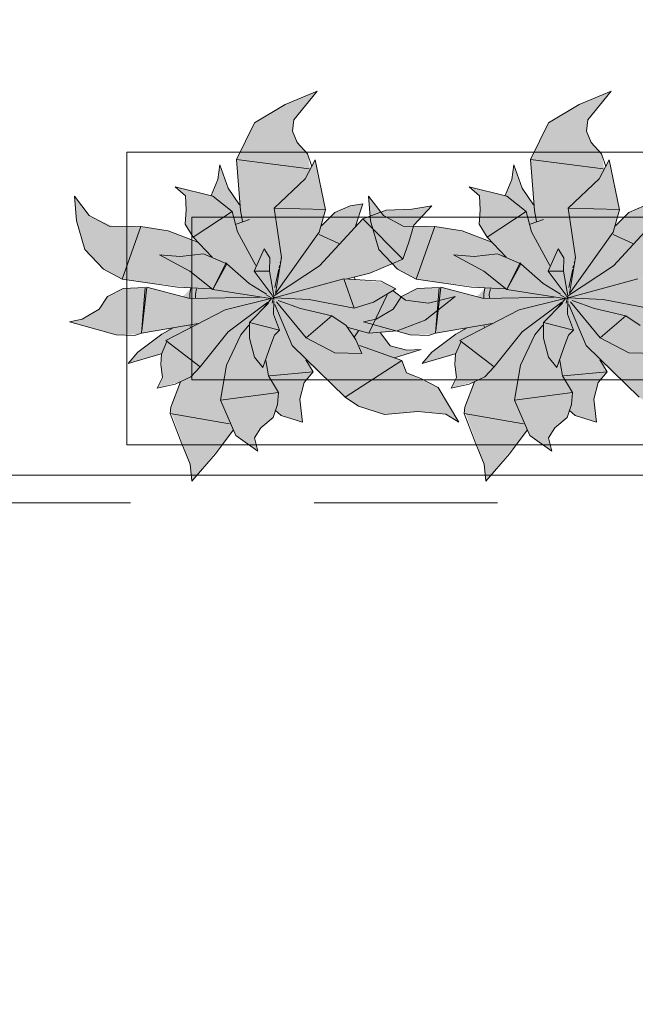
# Model space of a CAD drawing. Header units: millimetres. Extents: x -14761 to 157739, y -22400 to 107990.
# Tile 93 of 190: x 54457 to 55403, y 44187 to 45700. Entities that reach past the tile are written whole.
import ezdxf

# ---------------------------------------------------------------- set-up
doc = ezdxf.new("R2010")
doc.units = ezdxf.units.MM
doc.header["$MEASUREMENT"] = 0
doc.linetypes.add('Штриховая', pattern=[564.444447, 282.222223, -282.222223])
for name, color, linetype in [('Интерьер - Мебель', 7, 'Continuous'), ('Элемент Модели - Зона', 7, 'Continuous'), ('Элемент Модели - Оси', 7, 'Continuous')]:
    doc.layers.add(name, color=color, linetype=linetype)

msp = doc.modelspace()

# ---------------------------------------------------------------- hatches: boundary and pattern name
at = {"layer": 'Интерьер - Мебель', "linetype": 'Continuous', "lineweight": 0, "true_color": 0xffffff}
for points in [[(54914.2, 45590), (54864.7, 45569.7), (54817.7, 45541.5), (54790.1, 45484.9), (54794.7, 45415.7), (54778.5, 45439.8), (54764.6, 45477), (54761.4, 45454.6), (54751.3, 45429.9), (54695.8, 45443), (54711.9, 45429.5), (54711.7, 45392.5), (54711.2, 45385.9), (54723.6, 45365.6), (54730.5, 45357.9), (54683.9, 45375.6), (54648.5, 45381.3), (54600, 45382.5), (54563.8, 45399), (54540.9, 45429), (54544.2, 45391.1), (54557, 45346.8), (54585.8, 45316.7), (54614.4, 45301.2), (54719.8, 45287.6), (54707.8, 45274.3), (54652.3, 45288.8), (54616, 45287), (54591.9, 45274.6), (54579, 45254.9), (54552.9, 45239.7), (54533.6, 45235.5), (54604.9, 45215.8), (54638.6, 45216.4), (54687.5, 45225.7), (54642.7, 45192.3), (54623.5, 45171.5), (54674.9, 45186.2), (54675, 45160.3), (54676.1, 45150.2), (54668, 45134), (54703.8, 45143.6), (54688.5, 45099.8), (54718.8, 45016.9), (54721.2, 44990.9), (54785.2, 45069.3), (54788.8, 45060.9), (54823, 45036.9), (54817.9, 45057.5), (54827.7, 45072.9), (54846.2, 45088.9), (54849.7, 45098.7), (54858.6, 45091.6), (54891.3, 45081.7), (54887.3, 45117.1), (54893.9, 45142.6), (54907.9, 45158.9), (54897.7, 45175.1), (54957.2, 45120), (54977.8, 45106.3), (55017.5, 45093.1), (55069, 45098.1), (55111.6, 45094), (55131.9, 45081.4), (55100, 45135), (55051.5, 45157.2), (55044, 45176.1), (55033, 45180.4), (55073.9, 45193.3), (55052.1, 45192.3), (55026.4, 45198.8), (55011.3, 45218.7), (55036.8, 45221.6), (55080.2, 45238.1), (55126, 45274.5), (55085, 45264.5), (55049.6, 45269), (55031.1, 45283.1), (55035.2, 45286.4), (55017.2, 45295.8), (54960.2, 45301.5), (54995, 45310.4), (55045.6, 45332.1), (55062.9, 45384.1), (55090.2, 45414.1), (55059.4, 45408.7), (55020, 45407.5), (54984.5, 45393.9), (54972.6, 45381.3), (54984.5, 45416.8), (54964.8, 45413.8), (54941.4, 45403.9), (54920.5, 45383.3), (54926.8, 45408), (54911.2, 45484.4), (54903.3, 45470), (54899.3, 45493.9), (54891.4, 45502.5), (54881.3, 45516.6), (54876.3, 45528.8), (54878.2, 45546.1)], [(55366.1, 45590), (55316.6, 45569.7), (55269.6, 45541.5), (55242, 45484.9), (55246.6, 45415.7), (55230.4, 45439.8), (55216.5, 45477), (55213.3, 45454.6), (55203.2, 45429.9), (55147.7, 45443), (55163.8, 45429.5), (55163.6, 45392.5), (55163.1, 45385.9), (55175.5, 45365.6), (55182.4, 45357.9), (55135.8, 45375.6), (55100.4, 45381.3), (55051.9, 45382.5), (55015.8, 45399), (54992.8, 45429), (54996.1, 45391.1), (55008.9, 45346.8), (55037.7, 45316.7), (55066.3, 45301.2), (55171.7, 45287.6), (55159.7, 45274.3), (55104.2, 45288.8), (55067.9, 45287), (55043.8, 45274.6), (55030.9, 45254.9), (55004.8, 45239.7), (54985.5, 45235.5), (55056.8, 45215.8), (55090.5, 45216.4), (55139.4, 45225.7), (55094.6, 45192.3), (55075.4, 45171.5), (55126.8, 45186.2), (55127, 45160.3), (55128, 45150.2), (55119.9, 45134), (55155.7, 45143.6), (55140.4, 45099.8), (55170.7, 45016.9), (55173.1, 44990.9), (55237.1, 45069.3), (55240.7, 45060.9), (55274.9, 45036.9), (55269.8, 45057.5), (55279.6, 45072.9), (55298.1, 45088.9), (55301.6, 45098.7), (55310.5, 45091.6), (55343.2, 45081.7), (55339.2, 45117.1), (55345.8, 45142.6), (55359.8, 45158.9), (55349.6, 45175.1), (55409.1, 45120), (55429.7, 45106.3), (55469.4, 45093.1), (55520.9, 45098.1), (55563.5, 45094), (55583.8, 45081.4), (55551.9, 45135), (55503.4, 45157.2), (55495.9, 45176.1), (55484.9, 45180.4), (55525.8, 45193.3), (55504, 45192.3), (55478.3, 45198.8), (55463.2, 45218.7), (55488.7, 45221.6), (55532.1, 45238.1), (55578, 45274.5), (55536.9, 45264.5), (55501.5, 45269), (55483, 45283.1), (55487.1, 45286.4), (55469.1, 45295.8), (55412.1, 45301.5), (55446.9, 45310.4), (55497.5, 45332.1), (55514.8, 45384.1), (55542.1, 45414.1), (55511.3, 45408.7), (55471.9, 45407.5), (55436.4, 45393.9), (55424.5, 45381.3), (55436.4, 45416.8), (55416.7, 45413.8), (55393.3, 45403.9), (55372.4, 45383.3), (55378.8, 45408), (55363.1, 45484.4), (55355.2, 45470), (55351.2, 45493.9), (55343.3, 45502.5), (55333.2, 45516.6), (55328.2, 45528.8), (55330.1, 45546.1)]]:
    msp.add_hatch(color=7, dxfattribs=at).paths.add_polyline_path(points)

# ---------------------------------------------------------------- linework, layer by layer
at = {"layer": 'Интерьер - Мебель', "color": 7, "linetype": 'Continuous', "lineweight": 15}
for p, q in [((54914.2, 45590), (54864.7, 45569.7)), ((54914.2, 45590), (54864.7, 45569.7)), ((54914.2, 45590), (54878.2, 45546.1)), ((54914.2, 45590), (54878.2, 45546.1)), ((55366.1, 45590), (55316.6, 45569.7)), ((55366.1, 45590), (55316.6, 45569.7)), ((55366.1, 45590), (55330.1, 45546.1)), ((55366.1, 45590), (55330.1, 45546.1)), ((54864.7, 45569.7), (54817.7, 45541.5)), ((54864.7, 45569.7), (54817.7, 45541.5)), ((55316.6, 45569.7), (55269.6, 45541.5)), ((55316.6, 45569.7), (55269.6, 45541.5)), ((54817.7, 45541.5), (54790.1, 45484.9)), ((54817.7, 45541.5), (54790.1, 45484.9)), ((54878.2, 45546.1), (54876.3, 45528.8)), ((54878.2, 45546.1), (54876.3, 45528.8)), ((55269.6, 45541.5), (55242, 45484.9)), ((55269.6, 45541.5), (55242, 45484.9)), ((55330.1, 45546.1), (55328.2, 45528.8)), ((55330.1, 45546.1), (55328.2, 45528.8)), ((54876.3, 45528.8), (54883.5, 45511)), ((54876.3, 45528.8), (54883.5, 45511)), ((55328.2, 45528.8), (55335.4, 45511)), ((55328.2, 45528.8), (55335.4, 45511)), ((54883.5, 45511), (54899.3, 45493.9)), ((54883.5, 45511), (54899.3, 45493.9)), ((55335.4, 45511), (55351.2, 45493.9)), ((55335.4, 45511), (55351.2, 45493.9)), ((56421.3, 45496.5), (54621.3, 45496.5)), ((54621.3, 45496.5), (54621.3, 45046.5)), ((54790.1, 45484.9), (54901.8, 45470.8)), ((54790.1, 45484.9), (54796, 45406.5)), ((54790.1, 45484.9), (54901.8, 45470.8)), ((54790.1, 45484.9), (54796, 45406.5)), ((54911.2, 45484.4), (54895.4, 45455.6)), ((54911.2, 45484.4), (54895.4, 45455.6)), ((54899.3, 45493.9), (54905.7, 45474.2)), ((54899.3, 45493.9), (54905.7, 45474.2)), ((54911.2, 45484.4), (54926.8, 45408)), ((54911.2, 45484.4), (54926.8, 45408)), ((55242, 45484.9), (55353.7, 45470.8)), ((55242, 45484.9), (55247.9, 45406.5)), ((55242, 45484.9), (55353.7, 45470.8)), ((55242, 45484.9), (55247.9, 45406.5)), ((55363.1, 45484.4), (55347.3, 45455.6)), ((55363.1, 45484.4), (55347.3, 45455.6)), ((55351.2, 45493.9), (55357.6, 45474.2)), ((55351.2, 45493.9), (55357.6, 45474.2)), ((55363.1, 45484.4), (55378.8, 45408)), ((55363.1, 45484.4), (55378.8, 45408)), ((54764.6, 45477), (54761.4, 45454.6)), ((54764.6, 45477), (54761.4, 45454.6)), ((54764.6, 45477), (54777.5, 45441.2)), ((54764.6, 45477), (54777.5, 45441.2)), ((55216.5, 45477), (55213.3, 45454.6)), ((55216.5, 45477), (55213.3, 45454.6)), ((55216.5, 45477), (55229.4, 45441.2)), ((55216.5, 45477), (55229.4, 45441.2)), ((54761.4, 45454.6), (54751.3, 45429.9)), ((54761.4, 45454.6), (54751.3, 45429.9)), ((54895.4, 45455.6), (54847.9, 45410.4)), ((54895.4, 45455.6), (54847.9, 45410.4)), ((55213.3, 45454.6), (55203.2, 45429.9)), ((55213.3, 45454.6), (55203.2, 45429.9)), ((55347.3, 45455.6), (55299.8, 45410.4)), ((55347.3, 45455.6), (55299.8, 45410.4)), ((54695.8, 45443), (54711.9, 45429.5)), ((54695.8, 45443), (54753.5, 45428.8)), ((54695.8, 45443), (54711.9, 45429.5)), ((54695.8, 45443), (54753.5, 45428.8)), ((54777.5, 45441.2), (54794.7, 45415.7)), ((54777.5, 45441.2), (54794.7, 45415.7)), ((55147.7, 45443), (55163.8, 45429.5)), ((55147.7, 45443), (55205.4, 45428.8)), ((55147.7, 45443), (55163.8, 45429.5)), ((55147.7, 45443), (55205.4, 45428.8)), ((55229.4, 45441.2), (55246.6, 45415.7)), ((55229.4, 45441.2), (55246.6, 45415.7)), ((54540.9, 45429), (54544.2, 45391.1)), ((54540.9, 45429), (54563.8, 45399)), ((54540.9, 45429), (54544.2, 45391.1)), ((54540.9, 45429), (54563.8, 45399)), ((54711.9, 45429.5), (54712.9, 45408)), ((54711.9, 45429.5), (54712.9, 45408)), ((54753.5, 45428.8), (54783.2, 45405)), ((54753.5, 45428.8), (54783.2, 45405)), ((54992.8, 45429), (54996.1, 45391.1)), ((54992.8, 45429), (55015.8, 45399)), ((54992.8, 45429), (54996.1, 45391.1)), ((54992.8, 45429), (55015.8, 45399)), ((55163.8, 45429.5), (55164.8, 45408)), ((55163.8, 45429.5), (55164.8, 45408)), ((55205.4, 45428.8), (55235.1, 45405)), ((55205.4, 45428.8), (55235.1, 45405)), ((54712.9, 45408), (54711.2, 45385.9)), ((54712.9, 45408), (54711.2, 45385.9)), ((54783.2, 45405), (54723.6, 45365.6)), ((54783.2, 45405), (54723.6, 45365.6)), ((54783.2, 45405), (54791.6, 45374.2)), ((54783.2, 45405), (54791.6, 45374.2)), ((54796, 45406.5), (54799.4, 45390)), ((54796, 45406.5), (54799.4, 45390)), ((54847.9, 45410.4), (54926.8, 45408.1)), ((54847.9, 45410.4), (54859, 45334.3)), ((54847.9, 45410.4), (54926.8, 45408.1)), ((54847.9, 45410.4), (54859, 45334.3)), ((54926.8, 45408), (54917.3, 45373.4)), ((54926.8, 45408), (54917.3, 45373.4)), ((54941.4, 45403.9), (54920.5, 45383.3)), ((54941.4, 45403.9), (54920.5, 45383.3)), ((54964.8, 45413.8), (54941.4, 45403.9)), ((54964.8, 45413.8), (54941.4, 45403.9)), ((54984.5, 45416.8), (54964.8, 45413.8)), ((54984.5, 45416.8), (54964.8, 45413.8)), ((54984.5, 45416.8), (54972.6, 45381.3)), ((54984.5, 45416.8), (54972.6, 45381.3)), ((55020, 45407.5), (54984.5, 45393.9)), ((55020, 45407.5), (54984.5, 45393.9)), ((55059.4, 45408.7), (55020, 45407.5)), ((55059.4, 45408.7), (55020, 45407.5)), ((55090.2, 45414.1), (55059.4, 45408.7)), ((55090.2, 45414.1), (55059.4, 45408.7)), ((55090.2, 45414.1), (55062.9, 45384.1)), ((55090.2, 45414.1), (55062.9, 45384.1)), ((55164.8, 45408), (55163.1, 45385.9)), ((55164.8, 45408), (55163.1, 45385.9)), ((55235.1, 45405), (55175.5, 45365.6)), ((55235.1, 45405), (55175.5, 45365.6)), ((55235.1, 45405), (55243.5, 45374.2)), ((55235.1, 45405), (55243.5, 45374.2)), ((55247.9, 45406.5), (55251.3, 45390)), ((55247.9, 45406.5), (55251.3, 45390)), ((55299.8, 45410.4), (55378.8, 45408.1)), ((55299.8, 45410.4), (55310.9, 45334.3)), ((55299.8, 45410.4), (55378.8, 45408.1)), ((55299.8, 45410.4), (55310.9, 45334.3)), ((55378.8, 45408), (55369.2, 45373.4)), ((55378.8, 45408), (55369.2, 45373.4)), ((55393.3, 45403.9), (55372.4, 45383.3)), ((55393.3, 45403.9), (55372.4, 45383.3)), ((55416.7, 45413.8), (55393.3, 45403.9)), ((55416.7, 45413.8), (55393.3, 45403.9)), ((54544.2, 45391.1), (54557, 45346.8)), ((54544.2, 45391.1), (54557, 45346.8)), ((54563.8, 45399), (54594.2, 45382.5)), ((54563.8, 45399), (54594.2, 45382.5)), ((56321.3, 45396.5), (54721.3, 45396.5)), ((54721.3, 45396.5), (54721.3, 45146.5)), ((54810, 45392.9), (54789.4, 45385.8)), ((54810, 45392.9), (54789.4, 45385.8)), ((54984.5, 45393.9), (54917.7, 45321.6)), ((54984.5, 45393.9), (54917.7, 45321.6)), ((54984.5, 45393.9), (55045.6, 45332.1)), ((54984.5, 45393.9), (55045.6, 45332.1)), ((54996.1, 45391.1), (55008.9, 45346.8)), ((54996.1, 45391.1), (55008.9, 45346.8)), ((55015.8, 45399), (55046.1, 45382.5)), ((55015.8, 45399), (55046.1, 45382.5)), ((55261.9, 45392.9), (55241.3, 45385.8)), ((55261.9, 45392.9), (55241.3, 45385.8)), ((55436.4, 45393.9), (55369.6, 45321.6)), ((55436.4, 45393.9), (55369.6, 45321.6)), ((54594.2, 45382.5), (54643, 45382.1)), ((54594.2, 45382.5), (54643, 45382.1)), ((54643, 45382.1), (54614.4, 45301.2)), ((54643, 45382.1), (54614.4, 45301.2)), ((54643, 45382.1), (54685, 45375.5)), ((54643, 45382.1), (54685, 45375.5)), ((54685, 45375.5), (54730.5, 45357.9)), ((54685, 45375.5), (54730.5, 45357.9)), ((54711.2, 45385.9), (54723.6, 45365.6)), ((54711.2, 45385.9), (54723.6, 45365.6)), ((54791.6, 45374.2), (54819.9, 45322.4)), ((54791.6, 45374.2), (54819.9, 45322.4)), ((54917.3, 45373.4), (54850.1, 45279.3)), ((54917.3, 45373.4), (54850.1, 45279.3)), ((55046.1, 45382.5), (55094.9, 45382.1)), ((55046.1, 45382.5), (55094.9, 45382.1)), ((55062.9, 45384.1), (55054.9, 45358.3)), ((55062.9, 45384.1), (55054.9, 45358.3)), ((55094.9, 45382.1), (55066.3, 45301.2)), ((55094.9, 45382.1), (55066.3, 45301.2)), ((55094.9, 45382.1), (55136.9, 45375.5)), ((55094.9, 45382.1), (55136.9, 45375.5)), ((55136.9, 45375.5), (55182.4, 45357.9)), ((55136.9, 45375.5), (55182.4, 45357.9)), ((55163.1, 45385.9), (55175.5, 45365.6)), ((55163.1, 45385.9), (55175.5, 45365.6)), ((55243.5, 45374.2), (55271.8, 45322.4)), ((55243.5, 45374.2), (55271.8, 45322.4)), ((55369.2, 45373.4), (55302, 45279.3)), ((55369.2, 45373.4), (55302, 45279.3)), ((54723.6, 45365.6), (54752.9, 45334.9)), ((54723.6, 45365.6), (54752.9, 45334.9)), ((54917.3, 45369.7), (54947.4, 45355.9)), ((54917.3, 45369.7), (54947.4, 45355.9)), ((55054.9, 45358.3), (55045.6, 45332.1)), ((55054.9, 45358.3), (55045.6, 45332.1)), ((55175.5, 45365.6), (55204.8, 45334.9)), ((55175.5, 45365.6), (55204.8, 45334.9)), ((55369.2, 45369.7), (55399.3, 45355.9)), ((55369.2, 45369.7), (55399.3, 45355.9)), ((54557, 45346.8), (54585.8, 45316.7)), ((54557, 45346.8), (54585.8, 45316.7)), ((54832.5, 45348), (54817.1, 45313.3)), ((54832.5, 45348), (54817.1, 45313.3)), ((54832.5, 45348), (54841.4, 45334.2)), ((54832.5, 45348), (54841.4, 45334.2)), ((55008.9, 45346.8), (55037.7, 45316.7)), ((55008.9, 45346.8), (55037.7, 45316.7)), ((55284.4, 45348), (55269, 45313.3)), ((55284.4, 45348), (55269, 45313.3)), ((55284.4, 45348), (55293.3, 45334.2)), ((55284.4, 45348), (55293.3, 45334.2)), ((54671.7, 45338.8), (54703.6, 45336)), ((54671.7, 45338.8), (54718.1, 45313.7)), ((54671.7, 45338.8), (54703.6, 45336)), ((54671.7, 45338.8), (54718.1, 45313.7)), ((54739.2, 45340), (54703.6, 45336)), ((54739.2, 45340), (54703.6, 45336)), ((54739.2, 45340), (54775, 45324.8)), ((54739.2, 45340), (54775, 45324.8)), ((54841.4, 45334.2), (54840.6, 45313.5)), ((54841.4, 45334.2), (54840.6, 45313.5)), ((54859, 45334.3), (54850.1, 45279.3)), ((54859, 45334.3), (54850.1, 45279.3)), ((54857.5, 45328.2), (54857.1, 45326.2)), ((54857.5, 45328.2), (54857.1, 45326.2)), ((54858.8, 45334), (54858.6, 45333)), ((54858.8, 45334), (54858.6, 45333)), ((55045.6, 45332.1), (54995, 45310.4)), ((55045.6, 45332.1), (54995, 45310.4)), ((55123.6, 45338.8), (55155.5, 45336)), ((55123.6, 45338.8), (55170, 45313.7)), ((55123.6, 45338.8), (55155.5, 45336)), ((55123.6, 45338.8), (55170, 45313.7)), ((55191.1, 45340), (55155.5, 45336)), ((55191.1, 45340), (55155.5, 45336)), ((55191.1, 45340), (55226.9, 45324.8)), ((55191.1, 45340), (55226.9, 45324.8)), ((55293.3, 45334.2), (55292.5, 45313.5)), ((55293.3, 45334.2), (55292.5, 45313.5)), ((55310.9, 45334.3), (55302, 45279.3)), ((55310.9, 45334.3), (55302, 45279.3)), ((55309.4, 45328.2), (55309, 45326.2)), ((55309.4, 45328.2), (55309, 45326.2)), ((55310.7, 45334), (55310.5, 45333)), ((55310.7, 45334), (55310.5, 45333)), ((54585.8, 45316.7), (54614.4, 45301.2)), ((54585.8, 45316.7), (54614.4, 45301.2)), ((54718.1, 45313.7), (54753.8, 45285.2)), ((54718.1, 45313.7), (54753.8, 45285.2)), ((54774.3, 45327), (54753.8, 45285.2)), ((54774.3, 45327), (54753.8, 45285.2)), ((54775, 45324.8), (54753.8, 45285.2)), ((54775, 45324.8), (54753.8, 45285.2)), ((54774.3, 45327), (54775, 45324.8)), ((54774.3, 45327), (54775, 45324.8)), ((54775, 45324.8), (54809.7, 45294.8)), ((54775, 45324.8), (54809.7, 45294.8)), ((54840.6, 45313.5), (54817.1, 45313.3)), ((54840.6, 45313.5), (54817.1, 45313.3)), ((54817.1, 45313.3), (54844.8, 45276.7)), ((54817.1, 45313.3), (54844.8, 45276.7)), ((54840.6, 45313.5), (54847.8, 45272.7)), ((54840.6, 45313.5), (54847.8, 45272.7)), ((54917.7, 45321.6), (54848.4, 45275.9)), ((54917.7, 45321.6), (54848.4, 45275.9)), ((54855, 45316.6), (54848.9, 45288.6)), ((54855, 45316.6), (54848.9, 45288.6)), ((54856.2, 45322.4), (54855.4, 45318.5)), ((54856.2, 45322.4), (54855.4, 45318.5)), ((55037.7, 45316.7), (55066.3, 45301.2)), ((55037.7, 45316.7), (55066.3, 45301.2)), ((55170, 45313.7), (55205.7, 45285.2)), ((55170, 45313.7), (55205.7, 45285.2)), ((55226.2, 45327), (55205.7, 45285.2)), ((55226.2, 45327), (55205.7, 45285.2)), ((55226.9, 45324.8), (55205.7, 45285.2)), ((55226.9, 45324.8), (55205.7, 45285.2)), ((55226.2, 45327), (55226.9, 45324.8)), ((55226.2, 45327), (55226.9, 45324.8)), ((55226.9, 45324.8), (55261.6, 45294.8)), ((55226.9, 45324.8), (55261.6, 45294.8)), ((55292.5, 45313.5), (55269, 45313.3)), ((55292.5, 45313.5), (55269, 45313.3)), ((55269, 45313.3), (55296.7, 45276.7)), ((55269, 45313.3), (55296.7, 45276.7)), ((55292.5, 45313.5), (55299.7, 45272.7)), ((55292.5, 45313.5), (55299.7, 45272.7)), ((55369.6, 45321.6), (55300.3, 45275.9)), ((55369.6, 45321.6), (55300.3, 45275.9)), ((55306.9, 45316.6), (55300.8, 45288.6)), ((55306.9, 45316.6), (55300.8, 45288.6)), ((55308.1, 45322.4), (55307.3, 45318.5)), ((55308.1, 45322.4), (55307.3, 45318.5)), ((54614.4, 45301.2), (54699.4, 45289.2)), ((54614.4, 45301.2), (54699.4, 45289.2)), ((54955, 45301.8), (54847.8, 45272.7)), ((54955, 45301.8), (54847.8, 45272.7)), ((54955, 45301.8), (55012.2, 45298.4)), ((54955, 45301.8), (54970.9, 45256.9)), ((54955, 45301.8), (55012.2, 45298.4)), ((54955, 45301.8), (54970.9, 45256.9)), ((54995, 45310.4), (54960.2, 45301.5)), ((54995, 45310.4), (54960.2, 45301.5)), ((54971.1, 45304.6), (54972.3, 45300.8)), ((54971.1, 45304.6), (54972.3, 45300.8)), ((55012.2, 45298.4), (55035.2, 45286.4)), ((55012.2, 45298.4), (55035.2, 45286.4)), ((55066.3, 45301.2), (55151.3, 45289.2)), ((55066.3, 45301.2), (55151.3, 45289.2)), ((55406.9, 45301.8), (55299.7, 45272.7)), ((55406.9, 45301.8), (55299.7, 45272.7)), ((54616, 45287), (54591.9, 45274.6)), ((54616, 45287), (54591.9, 45274.6)), ((54649.5, 45288.2), (54616, 45287)), ((54649.5, 45288.2), (54616, 45287)), ((54649.5, 45288.2), (54643.9, 45218.2)), ((54649.5, 45288.2), (54643.9, 45218.2)), ((54652.3, 45288.8), (54644.4, 45222)), ((54652.3, 45288.8), (54644.4, 45222)), ((54652.3, 45288.8), (54718.5, 45271.6)), ((54652.3, 45288.8), (54718.5, 45271.6)), ((54699.4, 45289.2), (54751.3, 45286.4)), ((54699.4, 45289.2), (54751.3, 45286.4)), ((54719.8, 45287.6), (54718.1, 45278.8)), ((54719.8, 45287.6), (54718.1, 45278.8)), ((54728.4, 45286.5), (54726.8, 45278.4)), ((54728.4, 45286.5), (54726.8, 45278.4)), ((54753.8, 45285.2), (54842.1, 45271.4)), ((54753.8, 45285.2), (54842.1, 45271.4)), ((54809.7, 45294.8), (54836, 45278.2)), ((54809.7, 45294.8), (54836, 45278.2)), ((55035.2, 45286.4), (55000.5, 45265.7)), ((55035.2, 45286.4), (55000.5, 45265.7)), ((55031.1, 45283.1), (55049.6, 45269)), ((55031.1, 45283.1), (55049.6, 45269)), ((55067.9, 45287), (55043.8, 45274.6)), ((55067.9, 45287), (55043.8, 45274.6)), ((55101.4, 45288.2), (55067.9, 45287)), ((55101.4, 45288.2), (55067.9, 45287)), ((55101.4, 45288.2), (55095.8, 45218.2)), ((55101.4, 45288.2), (55095.8, 45218.2)), ((55104.2, 45288.8), (55096.3, 45222)), ((55104.2, 45288.8), (55096.3, 45222)), ((55104.2, 45288.8), (55170.4, 45271.6)), ((55104.2, 45288.8), (55170.4, 45271.6)), ((55151.3, 45289.2), (55203.2, 45286.4)), ((55151.3, 45289.2), (55203.2, 45286.4)), ((55171.7, 45287.6), (55170, 45278.8)), ((55171.7, 45287.6), (55170, 45278.8)), ((55180.3, 45286.5), (55178.7, 45278.4)), ((55180.3, 45286.5), (55178.7, 45278.4)), ((55205.7, 45285.2), (55294, 45271.4)), ((55205.7, 45285.2), (55294, 45271.4)), ((55261.6, 45294.8), (55287.9, 45278.2)), ((55261.6, 45294.8), (55287.9, 45278.2)), ((54591.9, 45274.6), (54579, 45254.9)), ((54591.9, 45274.6), (54579, 45254.9)), ((54718.1, 45278.8), (54718.5, 45272.1)), ((54718.1, 45278.8), (54718.5, 45272.1)), ((54826.7, 45273.4), (54718.5, 45271.6)), ((54826.7, 45273.4), (54718.5, 45271.6)), ((54726.8, 45278.4), (54727.1, 45272.8)), ((54726.8, 45278.4), (54727.1, 45272.8)), ((54842.9, 45271.5), (54772.6, 45254.2)), ((54842.9, 45271.5), (54772.6, 45254.2)), ((54844, 45271.3), (54831.5, 45256.6)), ((54844, 45271.3), (54831.5, 45256.6)), ((54836.1, 45276.9), (54848.2, 45270.5)), ((54836.1, 45276.9), (54848.2, 45270.5)), ((54846.4, 45271.3), (54844.7, 45264.4)), ((54846.4, 45271.3), (54844.7, 45264.4)), ((54845, 45276.2), (54848.2, 45270.5)), ((54845, 45276.2), (54848.2, 45270.5)), ((54847.3, 45275.2), (54846.9, 45273.2)), ((54847.3, 45275.2), (54846.9, 45273.2)), ((54847, 45273.7), (54847.8, 45272.7)), ((54847, 45273.7), (54847.8, 45272.7)), ((54847.6, 45268), (54847.1, 45247.3)), ((54847.6, 45268), (54847.1, 45247.3)), ((54847.8, 45272.7), (54901.8, 45269.9)), ((54847.8, 45272.7), (54901.8, 45269.9)), ((54854.3, 45268.3), (54888.5, 45256.2)), ((54854.3, 45268.3), (54888.5, 45256.2)), ((54901.8, 45269.9), (54970.9, 45256.9)), ((54901.8, 45269.9), (54970.9, 45256.9)), ((55021.5, 45277.1), (54993.6, 45218.3)), ((55021.5, 45277.1), (54993.6, 45218.3)), ((55043.8, 45274.6), (55030.9, 45254.9)), ((55043.8, 45274.6), (55030.9, 45254.9)), ((55049.6, 45269), (55085, 45264.5)), ((55049.6, 45269), (55085, 45264.5)), ((55126, 45274.5), (55080.2, 45238.1)), ((55126, 45274.5), (55080.2, 45238.1)), ((55126, 45274.5), (55085, 45264.5)), ((55126, 45274.5), (55085, 45264.5)), ((55170, 45278.8), (55170.4, 45272.1)), ((55170, 45278.8), (55170.4, 45272.1)), ((55278.6, 45273.4), (55170.4, 45271.6)), ((55278.6, 45273.4), (55170.4, 45271.6)), ((55178.7, 45278.4), (55179, 45272.8)), ((55178.7, 45278.4), (55179, 45272.8)), ((55294.8, 45271.5), (55224.5, 45254.2)), ((55294.8, 45271.5), (55224.5, 45254.2)), ((55295.9, 45271.3), (55283.4, 45256.6)), ((55295.9, 45271.3), (55283.4, 45256.6)), ((55288, 45276.9), (55300.1, 45270.5)), ((55288, 45276.9), (55300.1, 45270.5)), ((55298.3, 45271.3), (55296.6, 45264.4)), ((55298.3, 45271.3), (55296.6, 45264.4)), ((55296.9, 45276.2), (55300.1, 45270.5)), ((55296.9, 45276.2), (55300.1, 45270.5)), ((55299.2, 45275.2), (55298.8, 45273.2)), ((55299.2, 45275.2), (55298.8, 45273.2)), ((55298.9, 45273.7), (55299.7, 45272.7)), ((55298.9, 45273.7), (55299.7, 45272.7)), ((55299.5, 45268), (55299, 45247.3)), ((55299.5, 45268), (55299, 45247.3)), ((55299.7, 45272.7), (55353.7, 45269.9)), ((55299.7, 45272.7), (55353.7, 45269.9)), ((55306.2, 45268.3), (55340.4, 45256.2)), ((55306.2, 45268.3), (55340.4, 45256.2)), ((55353.7, 45269.9), (55422.8, 45256.9)), ((55353.7, 45269.9), (55422.8, 45256.9)), ((54579, 45254.9), (54552.9, 45239.7)), ((54579, 45254.9), (54552.9, 45239.7)), ((54772.6, 45254.2), (54681.5, 45206.9)), ((54772.6, 45254.2), (54681.5, 45206.9)), ((54838.4, 45265.7), (54777.5, 45220.3)), ((54838.4, 45265.7), (54777.5, 45220.3)), ((54839.4, 45264.3), (54809.9, 45234.5)), ((54839.4, 45264.3), (54809.9, 45234.5)), ((54849.1, 45262.4), (54875.8, 45199.1)), ((54849.1, 45262.4), (54875.8, 45199.1)), ((54851.4, 45266.5), (54897.1, 45210.9)), ((54851.4, 45266.5), (54897.1, 45210.9)), ((54888.5, 45256.2), (54936.4, 45244.7)), ((54888.5, 45256.2), (54936.4, 45244.7)), ((55000.5, 45265.7), (54970.9, 45256.9)), ((55000.5, 45265.7), (54970.9, 45256.9)), ((55030.9, 45254.9), (55004.8, 45239.7)), ((55030.9, 45254.9), (55004.8, 45239.7)), ((55224.5, 45254.2), (55133.4, 45206.9)), ((55224.5, 45254.2), (55133.4, 45206.9)), ((55290.3, 45265.7), (55229.4, 45220.3)), ((55290.3, 45265.7), (55229.4, 45220.3)), ((55291.3, 45264.3), (55261.8, 45234.5)), ((55291.3, 45264.3), (55261.8, 45234.5)), ((55301, 45262.4), (55327.7, 45199.1)), ((55301, 45262.4), (55327.7, 45199.1)), ((55303.3, 45266.5), (55349, 45210.9)), ((55303.3, 45266.5), (55349, 45210.9)), ((55340.4, 45256.2), (55388.3, 45244.7)), ((55340.4, 45256.2), (55388.3, 45244.7)), ((54552.9, 45239.7), (54533.6, 45235.5)), ((54552.9, 45239.7), (54533.6, 45235.5)), ((54847.1, 45247.3), (54856.4, 45222.7)), ((54847.1, 45247.3), (54856.4, 45222.7)), ((54936.4, 45244.7), (54897.1, 45210.9)), ((54936.4, 45244.7), (54897.1, 45210.9)), ((54936.4, 45244.7), (54958.8, 45230.2)), ((54936.4, 45244.7), (54958.8, 45230.2)), ((55004.8, 45239.7), (54985.5, 45235.5)), ((55004.8, 45239.7), (54985.5, 45235.5)), ((55080.2, 45238.1), (55036.8, 45221.6)), ((55080.2, 45238.1), (55036.8, 45221.6)), ((55299, 45247.3), (55308.3, 45222.7)), ((55299, 45247.3), (55308.3, 45222.7)), ((55388.3, 45244.7), (55349, 45210.9)), ((55388.3, 45244.7), (55349, 45210.9)), ((55388.3, 45244.7), (55410.7, 45230.2)), ((55388.3, 45244.7), (55410.7, 45230.2)), ((54533.6, 45235.5), (54604.9, 45215.8)), ((54533.6, 45235.5), (54604.9, 45215.8)), ((54731, 45233.3), (54643.9, 45218.2)), ((54731, 45233.3), (54643.9, 45218.2)), ((54692.8, 45226.3), (54675.5, 45216.5)), ((54692.8, 45226.3), (54675.5, 45216.5)), ((54718.3, 45229.6), (54719.6, 45227.6)), ((54718.3, 45229.6), (54719.6, 45227.6)), ((54809.1, 45230.6), (54796.6, 45215.9)), ((54809.1, 45230.6), (54796.6, 45215.9)), ((54809.9, 45234.5), (54856.4, 45222.7)), ((54809.9, 45234.5), (54810.2, 45210.4)), ((54809.9, 45234.5), (54856.4, 45222.7)), ((54809.9, 45234.5), (54810.2, 45210.4)), ((54856.4, 45222.7), (54848.6, 45215)), ((54856.4, 45222.7), (54848.6, 45215)), ((54958.8, 45230.2), (54973.3, 45208)), ((54958.8, 45230.2), (54973.3, 45208)), ((54961.8, 45227.2), (54993.6, 45218.3)), ((54961.8, 45227.2), (54993.6, 45218.3)), ((54977.7, 45221.9), (54971, 45212.2)), ((54977.7, 45221.9), (54971, 45212.2)), ((54985.5, 45235.5), (55056.8, 45215.8)), ((54985.5, 45235.5), (55056.8, 45215.8)), ((55182.9, 45233.3), (55095.8, 45218.2)), ((55182.9, 45233.3), (55095.8, 45218.2)), ((55144.7, 45226.3), (55127.4, 45216.5)), ((55144.7, 45226.3), (55127.4, 45216.5)), ((55170.2, 45229.6), (55171.5, 45227.6)), ((55170.2, 45229.6), (55171.5, 45227.6)), ((55261, 45230.6), (55248.5, 45215.9)), ((55261, 45230.6), (55248.5, 45215.9)), ((55261.8, 45234.5), (55308.3, 45222.7)), ((55261.8, 45234.5), (55262.1, 45210.4)), ((55261.8, 45234.5), (55308.3, 45222.7)), ((55261.8, 45234.5), (55262.1, 45210.4)), ((55308.3, 45222.7), (55300.5, 45215)), ((55308.3, 45222.7), (55300.5, 45215)), ((54604.9, 45215.8), (54633.3, 45214.7)), ((54604.9, 45215.8), (54633.3, 45214.7)), ((54643.9, 45218.2), (54633.3, 45214.7)), ((54643.9, 45218.2), (54633.3, 45214.7)), ((54675.5, 45216.5), (54638.5, 45189.2)), ((54675.5, 45216.5), (54638.5, 45189.2)), ((54681.5, 45206.9), (54734.3, 45166.3)), ((54681.5, 45206.9), (54734.3, 45166.3)), ((54777.5, 45220.3), (54734.3, 45166.3)), ((54777.5, 45220.3), (54734.3, 45166.3)), ((54796.6, 45215.9), (54774.8, 45169)), ((54796.6, 45215.9), (54774.8, 45169)), ((54810.2, 45210.4), (54817.7, 45181.4)), ((54810.2, 45210.4), (54817.7, 45181.4)), ((54848.6, 45215), (54842.9, 45200.5)), ((54848.6, 45215), (54842.9, 45200.5)), ((54897.1, 45210.9), (54941.4, 45187.8)), ((54897.1, 45210.9), (54941.4, 45187.8)), ((54973.3, 45208), (54982.9, 45187.1)), ((54973.3, 45208), (54982.9, 45187.1)), ((55036.8, 45221.6), (54993.6, 45218.3)), ((55036.8, 45221.6), (54993.6, 45218.3)), ((55011.3, 45218.7), (55026.4, 45198.8)), ((55011.3, 45218.7), (55026.4, 45198.8)), ((55056.8, 45215.8), (55085.2, 45214.7)), ((55056.8, 45215.8), (55085.2, 45214.7)), ((55095.8, 45218.2), (55085.2, 45214.7)), ((55095.8, 45218.2), (55085.2, 45214.7)), ((55127.4, 45216.5), (55090.4, 45189.2)), ((55127.4, 45216.5), (55090.4, 45189.2)), ((55133.4, 45206.9), (55186.2, 45166.3)), ((55133.4, 45206.9), (55186.2, 45166.3)), ((55229.4, 45220.3), (55186.2, 45166.3)), ((55229.4, 45220.3), (55186.2, 45166.3)), ((55248.5, 45215.9), (55226.7, 45169)), ((55248.5, 45215.9), (55226.7, 45169)), ((55262.1, 45210.4), (55269.6, 45181.4)), ((55262.1, 45210.4), (55269.6, 45181.4)), ((55300.5, 45215), (55294.8, 45200.5)), ((55300.5, 45215), (55294.8, 45200.5)), ((55349, 45210.9), (55393.3, 45187.8)), ((55349, 45210.9), (55393.3, 45187.8)), ((54683.2, 45205.6), (54674.9, 45186.2)), ((54683.2, 45205.6), (54674.9, 45186.2)), ((54842.9, 45200.5), (54830.6, 45165.3)), ((54842.9, 45200.5), (54830.6, 45165.3)), ((54875.8, 45199.1), (54957.2, 45120)), ((54875.8, 45199.1), (54957.2, 45120)), ((54979.1, 45199.3), (55044, 45176.1)), ((54979.1, 45199.3), (55044, 45176.1)), ((55026.4, 45198.8), (55052.1, 45192.3)), ((55026.4, 45198.8), (55052.1, 45192.3)), ((55073.9, 45193.3), (55033, 45180.4)), ((55073.9, 45193.3), (55033, 45180.4)), ((55073.9, 45193.3), (55052.1, 45192.3)), ((55073.9, 45193.3), (55052.1, 45192.3)), ((55135.2, 45205.6), (55126.8, 45186.2)), ((55135.2, 45205.6), (55126.8, 45186.2)), ((55294.8, 45200.5), (55282.5, 45165.3)), ((55294.8, 45200.5), (55282.5, 45165.3)), ((55327.7, 45199.1), (55409.1, 45120)), ((55327.7, 45199.1), (55409.1, 45120)), ((54638.5, 45189.2), (54623.5, 45171.5)), ((54638.5, 45189.2), (54623.5, 45171.5)), ((54674.3, 45186.7), (54623.5, 45171.5)), ((54674.3, 45186.7), (54623.5, 45171.5)), ((54674.9, 45186.2), (54674, 45170.3)), ((54674.9, 45186.2), (54674, 45170.3)), ((54817.7, 45181.4), (54830.6, 45165.3)), ((54817.7, 45181.4), (54830.6, 45165.3)), ((54835.4, 45176.4), (54839.1, 45152.6)), ((54835.4, 45176.4), (54839.1, 45152.6)), ((54896.9, 45177.4), (54907.9, 45158.9)), ((54896.9, 45177.4), (54907.9, 45158.9)), ((54941.4, 45187.8), (54982.9, 45187.1)), ((54941.4, 45187.8), (54982.9, 45187.1)), ((55090.4, 45189.2), (55075.4, 45171.5)), ((55090.4, 45189.2), (55075.4, 45171.5)), ((55126.2, 45186.7), (55075.4, 45171.5)), ((55126.2, 45186.7), (55075.4, 45171.5)), ((55126.8, 45186.2), (55125.9, 45170.3)), ((55126.8, 45186.2), (55125.9, 45170.3)), ((55269.6, 45181.4), (55282.5, 45165.3)), ((55269.6, 45181.4), (55282.5, 45165.3)), ((55287.3, 45176.4), (55291, 45152.6)), ((55287.3, 45176.4), (55291, 45152.6)), ((55348.8, 45177.4), (55359.8, 45158.9)), ((55348.8, 45177.4), (55359.8, 45158.9)), ((55393.3, 45187.8), (55434.8, 45187.1)), ((55393.3, 45187.8), (55434.8, 45187.1)), ((54674, 45170.3), (54676.1, 45150.2)), ((54674, 45170.3), (54676.1, 45150.2)), ((54734.3, 45166.3), (54720, 45151.2)), ((54734.3, 45166.3), (54720, 45151.2)), ((54774.8, 45169), (54765.5, 45115.1)), ((54774.8, 45169), (54765.5, 45115.1)), ((54900.1, 45175.9), (54897.7, 45175.1)), ((54900.1, 45175.9), (54897.7, 45175.1)), ((55044, 45176.1), (54957.2, 45120)), ((55044, 45176.1), (54957.2, 45120)), ((55044, 45176.1), (55051.5, 45157.2)), ((55044, 45176.1), (55051.5, 45157.2)), ((55125.9, 45170.3), (55128, 45150.2)), ((55125.9, 45170.3), (55128, 45150.2)), ((55186.2, 45166.3), (55171.9, 45151.2)), ((55186.2, 45166.3), (55171.9, 45151.2)), ((55226.7, 45169), (55217.4, 45115.1)), ((55226.7, 45169), (55217.4, 45115.1)), ((55352, 45175.9), (55349.6, 45175.1)), ((55352, 45175.9), (55349.6, 45175.1)), ((54676.1, 45150.2), (54668, 45134)), ((54676.1, 45150.2), (54668, 45134)), ((54720, 45151.2), (54695.6, 45139.9)), ((54720, 45151.2), (54695.6, 45139.9)), ((54721.3, 45146.5), (56321.3, 45146.5)), ((54839.1, 45152.6), (54854.7, 45127)), ((54839.1, 45152.6), (54854.7, 45127)), ((54907.9, 45158.9), (54841, 45152.6)), ((54907.9, 45158.9), (54841, 45152.6)), ((54907.9, 45158.9), (54893.9, 45142.6)), ((54907.9, 45158.9), (54893.9, 45142.6)), ((55051.5, 45157.2), (55073.5, 45148.6)), ((55051.5, 45157.2), (55073.5, 45148.6)), ((55073.5, 45148.6), (55100, 45135)), ((55073.5, 45148.6), (55100, 45135)), ((55128, 45150.2), (55119.9, 45134)), ((55128, 45150.2), (55119.9, 45134)), ((55171.9, 45151.2), (55147.5, 45139.9)), ((55171.9, 45151.2), (55147.5, 45139.9)), ((55291, 45152.6), (55306.6, 45127)), ((55291, 45152.6), (55306.6, 45127)), ((55359.8, 45158.9), (55292.9, 45152.6)), ((55359.8, 45158.9), (55292.9, 45152.6)), ((55359.8, 45158.9), (55345.8, 45142.6)), ((55359.8, 45158.9), (55345.8, 45142.6)), ((54695.6, 45139.9), (54668, 45134)), ((54695.6, 45139.9), (54668, 45134)), ((54703.8, 45143.6), (54689.2, 45104.7)), ((54703.8, 45143.6), (54689.2, 45104.7)), ((54893.9, 45142.6), (54887.3, 45117.1)), ((54893.9, 45142.6), (54887.3, 45117.1)), ((55100, 45135), (55131.9, 45081.4)), ((55100, 45135), (55131.9, 45081.4)), ((55147.5, 45139.9), (55119.9, 45134)), ((55147.5, 45139.9), (55119.9, 45134)), ((55155.7, 45143.6), (55141.1, 45104.7)), ((55155.7, 45143.6), (55141.1, 45104.7)), ((55345.8, 45142.6), (55339.2, 45117.1)), ((55345.8, 45142.6), (55339.2, 45117.1)), ((54854.7, 45127), (54765.5, 45115.1)), ((54854.7, 45127), (54765.5, 45115.1)), ((54854.7, 45127), (54853.2, 45108.6)), ((54854.7, 45127), (54853.2, 45108.6)), ((54887.3, 45117.1), (54891.3, 45081.7)), ((54887.3, 45117.1), (54891.3, 45081.7)), ((54957.2, 45120), (54977.8, 45106.3)), ((54957.2, 45120), (54977.8, 45106.3)), ((55306.6, 45127), (55217.4, 45115.1)), ((55306.6, 45127), (55217.4, 45115.1)), ((55306.6, 45127), (55305.1, 45108.6)), ((55306.6, 45127), (55305.1, 45108.6)), ((55339.2, 45117.1), (55343.2, 45081.7)), ((55339.2, 45117.1), (55343.2, 45081.7)), ((54689.2, 45104.7), (54687.9, 45094.8)), ((54689.2, 45104.7), (54687.9, 45094.8)), ((54765.5, 45115.1), (54788.8, 45060.9)), ((54765.5, 45115.1), (54788.8, 45060.9)), ((54853.2, 45108.6), (54846.2, 45088.9)), ((54853.2, 45108.6), (54846.2, 45088.9)), ((54977.8, 45106.3), (55017.5, 45093.1)), ((54977.8, 45106.3), (55017.5, 45093.1)), ((55141.1, 45104.7), (55139.8, 45094.8)), ((55141.1, 45104.7), (55139.8, 45094.8)), ((55217.4, 45115.1), (55240.7, 45060.9)), ((55217.4, 45115.1), (55240.7, 45060.9)), ((55305.1, 45108.6), (55298.1, 45088.9)), ((55305.1, 45108.6), (55298.1, 45088.9)), ((54687.9, 45094.8), (54779.1, 45079.1)), ((54687.9, 45094.8), (54705.9, 45048)), ((54687.9, 45094.8), (54779.1, 45079.1)), ((54687.9, 45094.8), (54705.9, 45048)), ((54846.2, 45088.9), (54827.7, 45072.9)), ((54846.2, 45088.9), (54827.7, 45072.9)), ((54849.7, 45100.2), (54858.6, 45091.6)), ((54849.7, 45100.2), (54858.6, 45091.6)), ((54858.6, 45091.6), (54891.3, 45081.7)), ((54858.6, 45091.6), (54891.3, 45081.7)), ((55069, 45098.1), (55017.5, 45093.1)), ((55069, 45098.1), (55017.5, 45093.1)), ((55069, 45098.1), (55111.6, 45094)), ((55069, 45098.1), (55111.6, 45094)), ((55111.6, 45094), (55131.9, 45081.4)), ((55111.6, 45094), (55131.9, 45081.4)), ((55139.8, 45094.8), (55231, 45079.1)), ((55139.8, 45094.8), (55157.8, 45048)), ((55139.8, 45094.8), (55231, 45079.1)), ((55139.8, 45094.8), (55157.8, 45048)), ((55298.1, 45088.9), (55279.6, 45072.9)), ((55298.1, 45088.9), (55279.6, 45072.9)), ((55301.6, 45100.2), (55310.5, 45091.6)), ((55301.6, 45100.2), (55310.5, 45091.6)), ((55310.5, 45091.6), (55343.2, 45081.7)), ((55310.5, 45091.6), (55343.2, 45081.7)), ((54827.7, 45072.9), (54817.9, 45057.5)), ((54827.7, 45072.9), (54817.9, 45057.5)), ((55279.6, 45072.9), (55269.8, 45057.5)), ((55279.6, 45072.9), (55269.8, 45057.5)), ((54785.2, 45069.3), (54758, 45032.6)), ((54785.2, 45069.3), (54758, 45032.6)), ((54788.8, 45060.9), (54823, 45036.9)), ((54788.8, 45060.9), (54823, 45036.9)), ((54817.9, 45057.5), (54823, 45036.9)), ((54817.9, 45057.5), (54823, 45036.9)), ((55237.1, 45069.3), (55209.9, 45032.6)), ((55237.1, 45069.3), (55209.9, 45032.6)), ((55240.7, 45060.9), (55274.9, 45036.9)), ((55240.7, 45060.9), (55274.9, 45036.9)), ((55269.8, 45057.5), (55274.9, 45036.9)), ((55269.8, 45057.5), (55274.9, 45036.9)), ((54621.3, 45046.5), (56421.3, 45046.5)), ((54705.9, 45048), (54718.8, 45016.9)), ((54705.9, 45048), (54718.8, 45016.9)), ((55157.8, 45048), (55170.7, 45016.9)), ((55157.8, 45048), (55170.7, 45016.9)), ((54758, 45032.6), (54721.2, 44990.9)), ((54758, 45032.6), (54721.2, 44990.9)), ((55209.9, 45032.6), (55173.1, 44990.9)), ((55209.9, 45032.6), (55173.1, 44990.9)), ((54718.8, 45016.9), (54721.2, 44990.9)), ((54718.8, 45016.9), (54721.2, 44990.9)), ((55170.7, 45016.9), (55173.1, 44990.9)), ((55170.7, 45016.9), (55173.1, 44990.9))]:
    msp.add_line(p, q, dxfattribs=at)
at = {"layer": 'Элемент Модели - Зона', "color": 7, "linetype": 'Штриховая', "lineweight": 15, "flags": 128}
for points in [[(36150, 44957.4), (36110, 44957.4), (36110, 36320), (41880.3, 36320), (41880.3, 39141.6), (45142.5, 42405.1), (45156.7, 42391), (45156.7, 42420), (63300, 42420), (63300, 42400), (77399.7, 42400), (77399.7, 42420), (114081.4, 42420), (117316.7, 39176.5), (117320.1, 38841.9), (117320.1, 36305), (117360, 36305), (117360, 34300), (117120, 34300), (117120, 35700), (116700, 35700), (116700, 36100), (108300, 36100), (108300, 35700), (107700, 35700), (107700, 36100), (99320, 36100), (99320, 26970), (107700, 26970), (107700, 27650), (108300, 27650), (108300, 26460), (112380, 26460), (112380, 27370), (112500, 27370), (112500, 21180.1), (117120, 21180.1), (117120, 26250), (116650, 26250), (116650, 27750), (117120, 27750), (117120, 32800), (117360, 32800), (117360, 20150.1), (117120, 20150.1), (117120, 20940.1), (99320, 20940.1), (99320, 14650.1), (117120, 14650.1), (117120, 17700.1), (116700.1, 17700.1), (116700.1, 18325.6), (117120, 18325.6), (117120, 18650.1), (117360, 18650.1), (117360, 18320.1), (120850, 18320.1), (120850, 37205.1), (120238.9, 37205.1), (120238.9, 45000), (125700, 45000), (125700, 45300), (126300, 45300), (126300, 45000), (141025, 45000), (141025, 45100), (140125, 45100), (140125, 47500), (132700, 47500), (132700, 53680), (130530, 53680), (130530, 54300), (129182.9, 54300), (126300, 54300), (126300, 53700), (125700, 53700), (125700, 54212.5), (124799.8, 54212.5), (117300, 54212.5), (117300, 53700), (116700, 53700), (116700, 54212.5), (108300, 54212.5), (108300, 53700), (107700, 53700), (107700, 54212.5), (99300, 54212.5), (99300, 53700), (98700, 53700), (98700, 54212.5), (90650, 54212.5), (90650, 53700), (90050, 53700), (89950, 53700), (89950, 48632.8), (77450.1, 48632.8), (77450.1, 53800), (77450.1, 61690), (77460.1, 61690), (77460.1, 67850), (74720, 67850), (74720, 59730), (73964.5, 59730), (73964.5, 54212), (72300.1, 54212), (72300.1, 53700), (71700.1, 53700), (71700.1, 54212), (63300, 54212), (63300, 53700), (62700, 53700), (62700, 54212), (61025, 54212), (61025, 46500), (61025, 45000), (54300, 45000), (54300, 44700), (53700, 44700), (53700, 45000), (45300, 45000), (45300, 44700), (44700, 44700), (44700, 45000), (36750, 45000), (36750, 44700), (36150, 44700)], [(36110, 45157.4), (36110, 44957.4), (36150, 44957.4), (36150, 45300), (36750, 45300), (36750, 45000), (44700, 45000), (44700, 45300), (45300, 45300), (45300, 45000), (53700, 45000), (53700, 45300), (54300, 45300), (54300, 44957.4), (61025, 44957.4), (61025, 54212.5), (61035.5, 54212.5), (61035.5, 59730), (60580, 59730), (60580, 63080), (60300, 63080), (60300, 63320), (62680, 63320), (62680, 64500), (55920, 64500), (55920, 63320), (58800, 63320), (58800, 63080), (58000, 63080), (58000, 52600), (48600, 52600), (48600, 53700), (36110, 53700), (36110, 53650)]]:
    msp.add_lwpolyline(points, close=True, dxfattribs=at)
at = {"layer": 'Элемент Модели - Оси', "color": 7, "linetype": 'Continuous', "lineweight": 15}
msp.add_line((-12760.6, 45000), (155650, 45000), dxfattribs=at)

doc.saveas('drawing.dxf')
